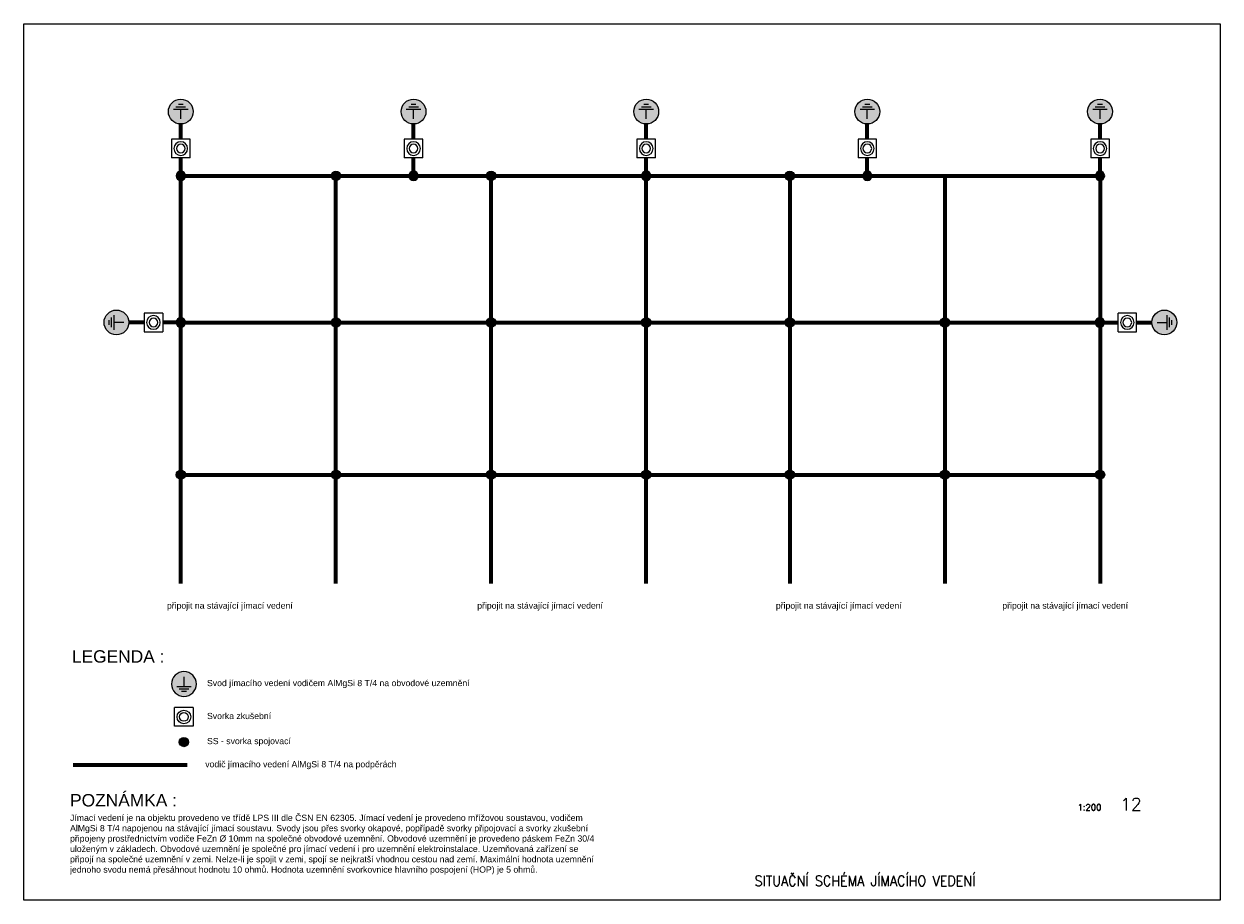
# Model space of a CAD drawing. Extents: x -10604 to 417874, y -84886 to -28187.
# Tile 25 of 32: x 120580 to 197680, y -84687 to -28187. Entities that reach past the tile are written whole.
import ezdxf

# ---------------------------------------------------------------- set-up
doc = ezdxf.new("R2010")
doc.units = 0
doc.header["$MEASUREMENT"] = 0
doc.layers.get('0').update_dxf_attribs({"linetype": 'CONTINUOUS'})
for name, color, linetype in [('__91-Rozpiska', 207, 'CONTINUOUS'), ('__Bílá', 7, 'CONTINUOUS'), ('__Fialová 220', 220, 'CONTINUOUS'), ('__Modrá 177', 177, 'CONTINUOUS'), ('__Oranžová', 30, 'CONTINUOUS'), ('IN_RAZITKO', 7, 'CONTINUOUS')]:
    doc.layers.add(name, color=color, linetype=linetype)
doc.layers.add('__Rudá tmavá', color=7, linetype='CONTINUOUS', true_color=0xdb0000)
doc.layers.add('MP2000N', color=7, linetype='CONTINUOUS', plot=False)
doc.styles.add('ARI-ROM-UNI', font='simplex.shx', dxfattribs={"width": 0.8})
doc.styles.add('Arial', font='arial.ttf')

# ---------------------------------------------------------------- blocks, each defined once
blk = doc.blocks.new('SPOJ101')
at = {"const_width": 37.5}
blk.add_lwpolyline([(0, -18.75, -1), (0, 18.75, -1)], format="xyb", close=True, dxfattribs=at)
at = {"color": 7, "lineweight": 13}
blk.add_circle((0, 0), 37.5, dxfattribs=at)
blk = doc.blocks.new('Značku uzemnění 105')
at = {"ltscale": 4}
h = blk.add_hatch(color=256, dxfattribs=at)
h.dxf.hatch_style = 1
edge = h.paths.add_edge_path()
edge.add_arc((0, 0), 1000, 0, 360)
at = {"color": 7, "lineweight": 9}
for p, q in [((0, 585), (0, -195)), ((585, -195), (-585, -195)), ((390, -390), (-390, -390)), ((195, -585), (-195, -585))]:
    blk.add_line(p, q, dxfattribs=at)
at = {"color": 7, "lineweight": 25}
blk.add_circle((0, 0), 1000, dxfattribs=at)
blk = doc.blocks.new('XJ01001')
for p, q in [((-1.5, 1.5), (1.5, 1.5)), ((-1.5, -1.5), (-1.5, 1.5)), ((1.5, 1.5), (1.5, -1.5)), ((-1.5, -1.5), (1.5, -1.5))]:
    blk.add_line(p, q)
for radius in [1.1, 0.7]:
    blk.add_circle((0, 0), radius)

msp = doc.modelspace()

# ---------------------------------------------------------------- linework, layer by layer
at = {"layer": '__Rudá tmavá', "lineweight": 70}
for p, q in [((130693, -35623), (130693, -34641)), ((145693, -35623), (145693, -34641)), ((160693, -35623), (160693, -34641)), ((174943, -35623), (174943, -34641)), ((189943, -35623), (189943, -34641)), ((130693, -37988), (130693, -36823)), ((145693, -37988), (145693, -36823)), ((160693, -37988), (160693, -36823)), ((174943, -37988), (174943, -36823)), ((189943, -37988), (189943, -36823)), ((130693, -64275), (130693, -37985)), ((130693, -37985), (189943, -37985)), ((140693, -64275), (140693, -37985)), ((150693, -64275), (150693, -37985)), ((160693, -64275), (160693, -37985)), ((169943, -37985), (169943, -64275)), ((179943, -37985), (179943, -64275)), ((189943, -37985), (189943, -64275)), ((128327, -47440), (127345, -47440)), ((130693, -47440), (129527, -47440)), ((130690, -47440), (189940, -47440)), ((189937, -47440), (191102, -47440)), ((192302, -47440), (193285, -47440)), ((130693, -57255), (189943, -57255)), ((131113, -75980), (123761, -75980))]:
    msp.add_line(p, q, dxfattribs=at)
at = {"layer": 'MP2000N', "color": 6, "linetype": 'Continuous'}
msp.add_lwpolyline([(120580, -28187), (197680, -28187), (197680, -84687), (120580, -84687)], close=True, dxfattribs=at)

# ---------------------------------------------------------------- block references
at = {"layer": '__Fialová 220'}
for p, xscale, yscale, zscale, rotation in [((130693, -37985), -7.999999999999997, 7.999999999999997, 7.999999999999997, 90), ((130693, -37988), -7.999999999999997, 7.999999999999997, 7.999999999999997, 90), ((140693, -37985), 7.9999998, 7.9999998, 7.9999998, 90.00000000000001), ((145693, -37985), -7.999999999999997, 7.999999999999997, 7.999999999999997, 90), ((145693, -37988), -7.999999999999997, 7.999999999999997, 7.999999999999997, 90), ((150693, -37985), 7.9999998, 7.9999998, 7.9999998, 90.00000000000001), ((160693, -37985), -7.999999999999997, 7.999999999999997, 7.999999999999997, 90), ((160693, -37988), -7.999999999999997, 7.999999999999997, 7.999999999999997, 90), ((169943, -37985), 7.9999998, 7.9999998, 7.9999998, 90.00000000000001), ((174943, -37985), -7.999999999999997, 7.999999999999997, 7.999999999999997, 90), ((174943, -37988), -7.999999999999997, 7.999999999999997, 7.999999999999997, 90), ((189943, -37985), -7.999999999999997, 7.999999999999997, 7.999999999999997, 90), ((130689, -47440), -7.999999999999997, 7.999999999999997, 7.999999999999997, 180), ((130693, -47440), -7.999999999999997, 7.999999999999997, 7.999999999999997, 180), ((140693, -47440), 7.9999998, 7.9999998, 7.9999998, 90.00000000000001), ((150693, -47440), 7.9999998, 7.9999998, 7.9999998, 90.00000000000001), ((160693, -47440), 7.9999998, 7.9999998, 7.9999998, 90.00000000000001), ((169943, -47440), 7.9999998, 7.9999998, 7.9999998, 90.00000000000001), ((179943, -47440), 7.9999998, 7.9999998, 7.9999998, 90.00000000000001), ((130693, -57255), 7.9999998, 7.9999998, 7.9999998, 90.00000000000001), ((140693, -57255), 7.9999998, 7.9999998, 7.9999998, 90.00000000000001), ((150693, -57255), 7.9999998, 7.9999998, 7.9999998, 90.00000000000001), ((160693, -57255), 7.9999998, 7.9999998, 7.9999998, 90.00000000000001), ((169943, -57255), 7.9999998, 7.9999998, 7.9999998, 90.00000000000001), ((179943, -57255), 7.9999998, 7.9999998, 7.9999998, 90.00000000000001), ((189943, -57255), 7.9999998, 7.9999998, 7.9999998, 90.00000000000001), ((130895, -74494), 7.9999998, 7.9999998, 7.9999998, 90.00000000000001)]:
    msp.add_blockref('SPOJ101', p, dxfattribs=dict(at, xscale=xscale, yscale=yscale, zscale=zscale, rotation=rotation))
at = {"layer": '__Fialová 220', "xscale": -7.999999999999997, "yscale": 7.999999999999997, "zscale": 7.999999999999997}
for p in [(189937, -47440), (189940, -47440)]:
    msp.add_blockref('SPOJ101', p, dxfattribs=at)
at = {"layer": '__Modrá 177', "xscale": -400, "yscale": 400, "zscale": 400}
for p in [(130693, -36223), (145693, -36223), (160693, -36223), (174943, -36223), (189943, -36223)]:
    msp.add_blockref('XJ01001', p, dxfattribs=at)
at = {"layer": '__Modrá 177', "yscale": 400, "zscale": 400}
for p, xscale, rotation in [((128927, -47440), -400, 90), ((191702, -47440), -400, 270), ((130895, -72878), 400, 180)]:
    msp.add_blockref('XJ01001', p, dxfattribs=dict(at, xscale=xscale, rotation=rotation))
at = {"layer": '__Oranžová', "linetype": 'Continuous', "lineweight": 0, "ltscale": 3000, "xscale": 0.8, "yscale": 0.8, "zscale": 0.8}
for p, rotation in [((130693, -33841), 180), ((145693, -33841), 180), ((160693, -33841), 180), ((174943, -33841), 180), ((189943, -33841), 180), ((126545, -47440), 270), ((194085, -47440), 89.99999999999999)]:
    msp.add_blockref('Značku uzemnění 105', p, dxfattribs=dict(at, rotation=rotation))
at = {"layer": '__Oranžová', "linetype": 'Continuous', "lineweight": 0, "ltscale": 3000, "xscale": -0.8, "yscale": 0.8, "zscale": 0.8}
msp.add_blockref('Značku uzemnění 105', (130895, -70753), dxfattribs=at)

# ---------------------------------------------------------------- texts
at = {"layer": '__91-Rozpiska', "style": 'Arial'}
msp.add_text('LEGENDA :', height=800, dxfattribs=at).set_placement((123674, -69376))
at = {"layer": '__Bílá', "style": 'Arial'}
for s, p in [('připojit na stávající jímací vedení', (129798, -65896)), ('připojit na stávající jímací vedení', (149798, -65896)), ('připojit na stávající jímací vedení', (169048, -65896)), ('připojit na stávající jímací vedení', (183645, -65896)), ('Svod jímacího vedení vodičem AlMgSi 8 T/4 na obvodové uzemnění', (132382, -70891)), ('Svorka zkušební', (132382, -73016)), ('SS - svorka spojovací', (132382, -74632)), ('vodič jímacího vedení AlMgSi 8 T/4 na podpěrách', (132268, -76126))]:
    msp.add_text(s, height=400, dxfattribs=at).set_placement(p)
at = {"layer": '__Bílá', "insert": (123555, -77849), "char_height": 400, "width": 34000, "attachment_point": 1, "style": 'Arial'}
msp.add_mtext('{\\H2x;POZNÁMKA :\\P}Jímací vedení je na objektu provedeno ve třídě LPS III dle ČSN EN 62305. Jímací vedení je provedeno mřížovou soustavou, vodičem AlMgSi 8 T/4 napojenou na stávající jímací soustavu. Svody jsou přes svorky okapové, popřípadě svorky připojovací a svorky zkušební připojeny prostřednictvím vodiče FeZn Ø 10mm na společné obvodové uzemnění. Obvodové uzemnění je provedeno páskem FeZn 30/4 uloženým v základech. Obvodové uzemnění je společné pro jímací vedení i pro uzemnění elektroinstalace. Uzemňovaná zařízení se připojí na společné uzemnění v zemi. Nelze-li je spojit v zemi, spojí se nejkratší vhodnou cestou nad zemí. Maximální hodnota uzemnění jednoho svodu nemá přesáhnout hodnotu 10 ohmů. Hodnota uzemnění svorkovnice hlavního pospojení (HOP) je 5 ohmů.', dxfattribs=at)
at = {"layer": 'IN_RAZITKO', "transparency": 33554687, "style": 'ARI-ROM-UNI'}
for s, height, p in [('1:200', 400, (188488, -78905)), ('12', 800, (191252, -78905))]:
    msp.add_text(s, height=height, dxfattribs=at).set_placement(p)
at = {"layer": 'IN_RAZITKO', "transparency": 33554687, "style": 'ARI-ROM-UNI', "width": 0.9}
msp.add_text('SITUAČNÍ SCHÉMA JÍMACÍHO VEDENÍ', height=666.67, dxfattribs=at).set_placement((167681, -83785))

doc.saveas('drawing.dxf')
